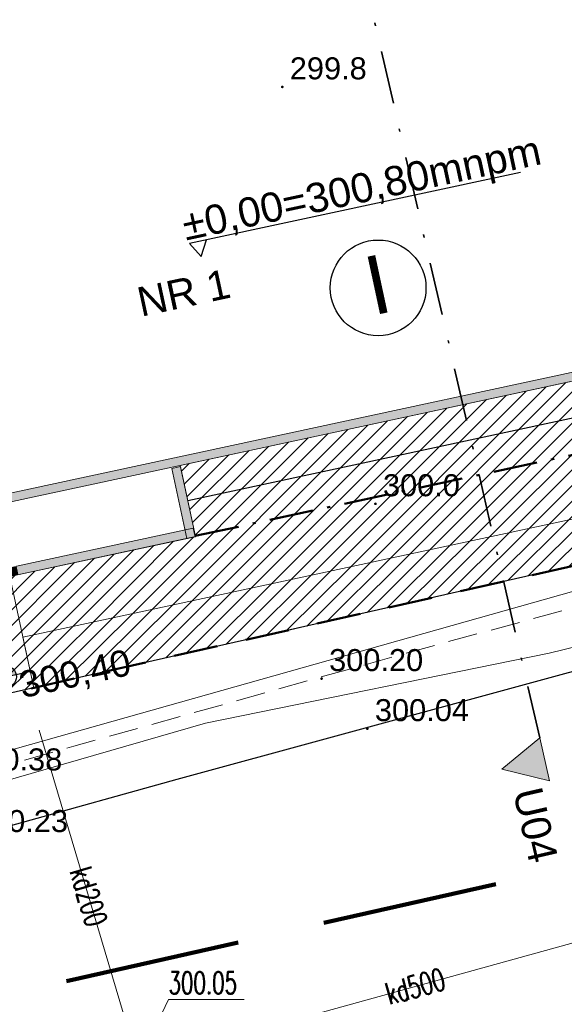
# Model space of a CAD drawing. Header units: metres. Extents: x 6567600 to 13135881, y 5574237 to 11149086.
# Tile 15 of 120: x 6567874 to 6567892, y 5574359 to 5574393. Entities that reach past the tile are written whole.
import ezdxf
from ezdxf.enums import TextEntityAlignment as Align

# ---------------------------------------------------------------- set-up
doc = ezdxf.new("R2010")
doc.units = ezdxf.units.M
for name, pattern in [('zzzxref_260316$0$_MDCP$0$2.0_1.0', [3, 2, -1]), ('zzzxref_260316$0$_MDCP$0$L_0_03', [1, 0.5, -0.5]), ('zzzxref_260316$0$_MDCP$0$L_0_04', [1.5, 1, -0.5]), ('zzzxref_260316$0$PR1183 Chorzów Metalowców V09_TT$0$Kropki i Kreski', [3.6, 1.8, -0.9, 0, -0.9]), ('zzzxref_260316$0$PR1183 Chorzów Metalowców V09_TT$0$Kropki i Kreski 2', [2.5, 1.5, -0.5, 0, -0.5]), ('zzzxref_260316$0$PR1183 Chorzów Metalowców V09_TT$0$Kropki przerywana 1', [2.5, 1.5, -1])]:
    doc.linetypes.add(name, pattern=pattern)
for name, color, linetype, lineweight in [('zzzxref_260316$0$_MDCP$0$EGB_DzialkaEwidencyjna', 7, 'Continuous', 18), ('zzzxref_260316$0$_MDCP$0$EGB_Klasouzytek', 92, 'Continuous', 18), ('zzzxref_260316$0$_MDCP$0$EGB_KonturUzytkuGruntowego', 92, 'Continuous', 18), ('zzzxref_260316$0$_MDCP$0$GES_PrzewodElektroenergetyczny', 1, 'Continuous', 18), ('zzzxref_260316$0$_MDCP$0$GES_Rzedna', 7, 'Continuous', 18), ('zzzxref_260316$0$_MDCP$0$OT_Komunikacja', 7, 'Continuous', 18), ('zzzxref_260316$0$_MDCP$0$OTRN', 7, 'Continuous', 13), ('zzzxref_260316$0$_MDCP$0$OTRS', 7, 'Continuous', 13), ('zzzxref_260316$0$_MDCP$0$OTRS_O', 7, 'Continuous', 20), ('zzzxref_260316$0$_MDCP$0$Z_GRANICE SPRAWDZONE', 100, 'Continuous', 30), ('zzzxref_260316$0$_MDCP$0$Z_ZAKRES', 214, 'Continuous', 90), ('zzzxref_260316$0$_MDCP$1$GES_PrzewodKanalizacyjny', 36, 'Continuous', 18), ('zzzxref_260316$0$_MDCP$1$GES_PrzewodWodociagowy', 5, 'Continuous', 18), ('zzzxref_260316$0$_TT_KAN_S_ZEWN', 34, 'Continuous', 25)]:
    doc.layers.add(name, color=color, linetype=linetype, lineweight=lineweight)
for name, color, linetype in [('zzzxref_260316$0$_MDCP$0$OTRN_O', 7, 'Continuous'), ('zzzxref_260316$0$PR1183 Chorzów Metalowców V09_TT$0$FORMA - Arch 01 - PZT 0 ZAKRES OPRACOWANIA', 7, 'Continuous'), ('zzzxref_260316$0$PR1183 Chorzów Metalowców V09_TT$0$FORMA - Arch 01 - PZT 1 Strefy', 7, 'Continuous'), ('zzzxref_260316$0$PR1183 Chorzów Metalowców V09_TT$0$FORMA - Arch 01 - PZT 2 Budynki', 7, 'Continuous'), ('zzzxref_260316$0$PR1183 Chorzów Metalowców V09_TT$0$FORMA - Arch 01 - PZT-3 Ukształtowanie terenu', 7, 'Continuous'), ('zzzxref_260316$0$PR1183 Chorzów Metalowców V09_TT$0$FORMA - Arch 01 - PZT-3 Zagospodarowanie', 7, 'Continuous'), ('zzzxref_260316$0$PR1183 Chorzów Metalowców V09_TT$0$FORMA - Arch 01 - PZT-5 Opisy ogólne', 7, 'Continuous')]:
    doc.layers.add(name, color=color, linetype=linetype)
doc.styles.add('zzzxref_260316$0$$TD_AUDIT_GENERATED_(9E133)', font='simplex.shx')
doc.styles.add('zzzxref_260316$0$$TD_AUDIT_GENERATED_(9E16A)', font='arial.ttf', dxfattribs={"width": 0.9})
doc.styles.add('zzzxref_260316$0$$TD_AUDIT_GENERATED_(B0E6E)', font='arial.ttf')
pattern_1 = [(45, (0, 1.2501), (-0.265165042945, 0.265165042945), [])]

# ---------------------------------------------------------------- blocks, each defined once
blk = doc.blocks.new('zzzxref_260316$0$_MDCP$0$OTRS')
at = {"layer": 'zzzxref_260316$0$_MDCP$0$OTRS', "color": 0, "lineweight": -3, "const_width": 0.09}
blk.add_lwpolyline([(-0.045, 0, 1), (0.045, 0, 1)], format="xyb", close=True, dxfattribs=at)
at = {"layer": 'zzzxref_260316$0$_MDCP$0$OTRS_O', "color": 0, "style": 'zzzxref_260316$0$$TD_AUDIT_GENERATED_(9E16A)'}
blk.add_attdef('RZEDNA', (0.514, 0.515), '', height=1.5, dxfattribs=at)
blk = doc.blocks.new('zzzxref_260316$0$_MDCP$0$OTRN')
at = {"layer": 'zzzxref_260316$0$_MDCP$0$OTRN', "color": 0, "const_width": 0.09}
blk.add_lwpolyline([(-0.045, 0, 1), (0.045, 0, 1)], format="xyb", close=True, dxfattribs=at)
at = {"layer": 'zzzxref_260316$0$_MDCP$0$OTRN_O', "color": 0, "style": 'zzzxref_260316$0$$TD_AUDIT_GENERATED_(9E16A)'}
blk.add_attdef('RZEDNA', (0.514, 0.515), '', height=1.5, dxfattribs=at)
blk = doc.blocks.new('zzzxref_260316$0$PR1183 Chorzów Metalowców V09_TT$0$Płaszczyzna odcinająca_4', base_point=(6567891.421, 5574366.35))
at = {"layer": 'zzzxref_260316$0$PR1183 Chorzów Metalowców V09_TT$0$FORMA - Arch 01 - PZT-5 Opisy ogólne', "linetype": 'Continuous', "lineweight": 0, "true_color": 0x000000}
blk.add_hatch(color=18, dxfattribs=at).paths.add_polyline_path([(6567891.59, 5574365.619), (6567891.253, 5574367.081), (6567889.96, 5574366.013)])
at = {"layer": 'zzzxref_260316$0$PR1183 Chorzów Metalowców V09_TT$0$FORMA - Arch 01 - PZT-5 Opisy ogólne', "color": 7, "linetype": 'zzzxref_260316$0$PR1183 Chorzów Metalowców V09_TT$0$Kropki i Kreski', "lineweight": 35}
blk.add_line((6567891.253, 5574367.081), (6567848.056, 5574554.486), dxfattribs=at)
at = {"layer": 'zzzxref_260316$0$PR1183 Chorzów Metalowców V09_TT$0$FORMA - Arch 01 - PZT-5 Opisy ogólne', "color": 7, "linetype": 'Continuous', "lineweight": 5, "flags": 128}
blk.add_lwpolyline([(6567891.59, 5574365.619), (6567891.253, 5574367.081), (6567889.96, 5574366.013)], close=True, dxfattribs=at)
at = {"layer": 'zzzxref_260316$0$PR1183 Chorzów Metalowców V09_TT$0$FORMA - Arch 01 - PZT-5 Opisy ogólne', "color": 7, "lineweight": 5, "insert": (6567890.9, 5574362.748), "char_height": 1, "attachment_point": 9, "rotation": 282.98, "style": 'zzzxref_260316$0$$TD_AUDIT_GENERATED_(B0E6E)'}
blk.add_mtext('\\A1;{\\pqr;\\pt0;\\fArial|b0|i0|c238|p0;\\W1.000000;U04}', dxfattribs=at)
blk = doc.blocks.new('zzzxref_260316$0$PR1183 Chorzów Metalowców V09_TT$0$Koty wysokościowe_58', base_point=(6567873.049, 5574369.164))
at = {"layer": 'zzzxref_260316$0$PR1183 Chorzów Metalowców V09_TT$0$FORMA - Arch 01 - PZT-3 Ukształtowanie terenu', "linetype": 'Continuous', "lineweight": 25}
for points in [[(6567873.049, 5574369.164), (6567873.416, 5574369.242), (6567873.358, 5574369.377), (6567873.253, 5574369.479), (6567873.117, 5574369.532), (6567872.971, 5574369.53)], [(6567873.049, 5574369.164), (6567872.683, 5574369.085), (6567872.741, 5574368.95), (6567872.846, 5574368.849), (6567872.982, 5574368.795), (6567873.128, 5574368.797)]]:
    blk.add_hatch(color=6, dxfattribs=at).paths.add_polyline_path(points)
at = {"layer": 'zzzxref_260316$0$PR1183 Chorzów Metalowców V09_TT$0$FORMA - Arch 01 - PZT-3 Ukształtowanie terenu', "color": 6, "linetype": 'Continuous', "lineweight": 25}
for p, q in [((6567873.207, 5574368.43), (6567872.892, 5574369.897)), ((6567872.316, 5574369.006), (6567873.783, 5574369.321))]:
    blk.add_line(p, q, dxfattribs=at)
blk.add_circle((6567873.049, 5574369.164), 0.375, dxfattribs=at)
at = {"layer": 'zzzxref_260316$0$PR1183 Chorzów Metalowców V09_TT$0$FORMA - Arch 01 - PZT-3 Ukształtowanie terenu', "color": 6, "lineweight": 25, "insert": (6567873.667, 5574368.268), "char_height": 0.9, "attachment_point": 7, "rotation": 12.1296, "style": 'zzzxref_260316$0$$TD_AUDIT_GENERATED_(B0E6E)'}
blk.add_mtext('\\A1;{\\pql;\\fArial|b0|i0|c238|p0;\\W1.000000;300,40}', dxfattribs=at)
blk = doc.blocks.new('zzzxref_260316$0$PR1183 Chorzów Metalowców V09_TT$0$Ściana_15', base_point=(6567879.51, 5574373.936))
at = {"layer": 'zzzxref_260316$0$PR1183 Chorzów Metalowców V09_TT$0$FORMA - Arch 01 - PZT 2 Budynki', "linetype": 'Continuous', "lineweight": 0, "true_color": 0x000000}
for points in [[(6567873.492, 5574372.643), (6567879.51, 5574373.936), (6567879.447, 5574374.229), (6567873.429, 5574372.936)], [(6567873.136, 5574372.873), (6567873.199, 5574372.58), (6567873.429, 5574372.936)], [(6567873.429, 5574372.936), (6567873.199, 5574372.58), (6567873.492, 5574372.643)]]:
    blk.add_hatch(color=18, dxfattribs=at).paths.add_polyline_path(points)
at = {"layer": 'zzzxref_260316$0$PR1183 Chorzów Metalowców V09_TT$0$FORMA - Arch 01 - PZT 2 Budynki', "color": 7, "linetype": 'Continuous', "lineweight": 18, "flags": 128}
for points in [[(6567879.447, 5574374.229), (6567873.429, 5574372.936)], [(6567879.51, 5574373.936), (6567879.447, 5574374.229)], [(6567873.199, 5574372.58), (6567879.51, 5574373.936)], [(6567873.199, 5574372.58), (6567873.136, 5574372.873)]]:
    blk.add_lwpolyline(points, dxfattribs=at)
blk = doc.blocks.new('zzzxref_260316$0$PR1183 Chorzów Metalowców V09_TT$0$Ściana_14', base_point=(6567879.012, 5574376.325))
at = {"layer": 'zzzxref_260316$0$PR1183 Chorzów Metalowców V09_TT$0$FORMA - Arch 01 - PZT 2 Budynki', "linetype": 'Continuous', "lineweight": 0, "true_color": 0x000000}
blk.add_hatch(color=18, dxfattribs=at).paths.add_polyline_path([(6567878.718, 5574376.262), (6567879.231, 5574373.876), (6567879.525, 5574373.939), (6567879.012, 5574376.325)])
at = {"layer": 'zzzxref_260316$0$PR1183 Chorzów Metalowców V09_TT$0$FORMA - Arch 01 - PZT 2 Budynki', "color": 7, "linetype": 'Continuous', "lineweight": 18, "flags": 128}
for points in [[(6567879.012, 5574376.325), (6567878.718, 5574376.262)], [(6567878.718, 5574376.262), (6567879.231, 5574373.876)], [(6567879.525, 5574373.939), (6567879.012, 5574376.325)], [(6567879.231, 5574373.876), (6567879.525, 5574373.939)]]:
    blk.add_lwpolyline(points, dxfattribs=at)
blk = doc.blocks.new('zzzxref_260316$0$PR1183 Chorzów Metalowców V09_TT$0$Ściana_8', base_point=(6567872.546, 5574374.976))
at = {"layer": 'zzzxref_260316$0$PR1183 Chorzów Metalowców V09_TT$0$FORMA - Arch 01 - PZT 2 Budynki', "linetype": 'Continuous', "lineweight": 0, "true_color": 0x000000}
blk.add_hatch(color=18, dxfattribs=at).paths.add_polyline_path([(6567903.304, 5574381.893), (6567872.776, 5574375.332), (6567872.839, 5574375.039), (6567903.367, 5574381.6)])
at = {"layer": 'zzzxref_260316$0$PR1183 Chorzów Metalowców V09_TT$0$FORMA - Arch 01 - PZT 2 Budynki', "color": 7, "linetype": 'Continuous', "lineweight": 18, "flags": 128}
for points in [[(6567903.304, 5574381.893), (6567872.776, 5574375.332)], [(6567872.971, 5574375.067), (6567903.367, 5574381.6)], [(6567872.546, 5574374.976), (6567872.678, 5574375.004)]]:
    blk.add_lwpolyline(points, dxfattribs=at)
blk = doc.blocks.new('zzzxref_260316')
at = {"layer": 'zzzxref_260316$0$PR1183 Chorzów Metalowców V09_TT$0$FORMA - Arch 01 - PZT 1 Strefy', "linetype": 'Continuous', "lineweight": 0, "true_color": 0x577933}
h = blk.add_hatch(dxfattribs=at)
h.set_pattern_fill('ANSI31', color=77, scale=3, style=0)
h.set_pattern_definition(pattern_1)
h.paths.add_polyline_path([(6567874.014, 5574370.037), (6567903.73, 5574376.76), (6567926.87, 5574389.48), (6567941.769, 5574411.258), (6567945.87, 5574426.93), (6567946.274, 5574439.041), (6567944.961, 5574439.568), (6567943.09, 5574448.275), (6567939.696, 5574459.298), (6567938.856, 5574458.437), (6567945.454, 5574427.738), (6567940.566, 5574426.687), (6567942.208, 5574419.044, -0.198349), (6567940.833, 5574411.513), (6567926.815, 5574391.018), (6567903.433, 5574378.164), (6567873.643, 5574371.762)])
at = {"layer": 'zzzxref_260316$0$PR1183 Chorzów Metalowców V09_TT$0$FORMA - Arch 01 - PZT 1 Strefy', "linetype": 'Continuous', "lineweight": 0, "true_color": 0x606060}
h = blk.add_hatch(dxfattribs=at)
h.set_pattern_fill('ANSI31', color=251, scale=3, style=0)
h.set_pattern_definition(pattern_1)
h.paths.add_polyline_path([(6567871.897, 5574369.582), (6567874.014, 5574370.037), (6567873.643, 5574371.762), (6567903.422, 5574378.162), (6567909.835, 5574381.687), (6567906.331, 5574397.99), (6567901.444, 5574396.94), (6567900.638, 5574400.689, 0.414214), (6567899.925, 5574401.149), (6567899.749, 5574401.111), (6567903.66, 5574382.913), (6567879.003, 5574377.614), (6567879.525, 5574375.189), (6567879.51, 5574375.186), (6567873.199, 5574373.83), (6567872.678, 5574376.254), (6567872.546, 5574376.226), (6567856.579, 5574450.519), (6567867.702, 5574452.91), (6567867.644, 5574453.192), (6567854.542, 5574450.478), (6567857.367, 5574437.331), (6567857.331, 5574437.354), (6567866.955, 5574392.574), (6567867.301, 5574390.966), (6567869.023, 5574382.952), (6567871.013, 5574373.692), (6567871.082, 5574373.375), (6567871.526, 5574371.307)])
at = {"layer": 'zzzxref_260316$0$_MDCP$0$EGB_DzialkaEwidencyjna', "linetype": 'Continuous', "lineweight": 18}
for p, q in [((6567870.09, 5574563.29), (6567937.22, 5574576.21)), ((6567937.22, 5574576.21), (6567953.2, 5574485.85)), ((6567849.51, 5574552.26), (6567921.55, 5574569.11)), ((6567921.55, 5574569.11), (6567849.51, 5574552.26)), ((6567921.55, 5574569.11), (6567946.41, 5574443.1)), ((6567946.41, 5574443.1), (6567921.55, 5574569.11)), ((6567848.19, 5574557.83), (6567870.09, 5574563.29)), ((6567849.51, 5574552.26), (6567848.19, 5574557.83)), ((6567830.11, 5574547.72), (6567849.51, 5574552.26)), ((6567829, 5574518.49), (6567830.11, 5574547.72)), ((6567851.37, 5574441.53), (6567829, 5574518.49)), ((6567953.2, 5574485.85), (6567954.34, 5574479.4)), ((6567954.34, 5574479.4), (6567964.63, 5574421.22)), ((6567946.41, 5574443.1), (6567945.87, 5574426.93)), ((6567945.87, 5574426.93), (6567946.41, 5574443.1)), ((6567857.95, 5574413.39), (6567851.37, 5574441.53)), ((6567945.87, 5574426.93), (6567941.78, 5574411.28)), ((6567941.78, 5574411.28), (6567945.87, 5574426.93)), ((6567964.63, 5574421.22), (6567961.98, 5574385.01)), ((6567864.17, 5574367.81), (6567857.95, 5574413.39)), ((6567941.78, 5574411.28), (6567926.87, 5574389.48)), ((6567926.87, 5574389.48), (6567941.78, 5574411.28)), ((6567926.87, 5574389.48), (6567903.73, 5574376.76)), ((6567903.73, 5574376.76), (6567926.87, 5574389.48)), ((6567961.98, 5574385.01), (6567940.38, 5574379.35)), ((6567940.38, 5574379.35), (6567927.03, 5574350.99)), ((6567903.73, 5574376.76), (6567864.17, 5574367.81)), ((6567864.17, 5574367.81), (6567903.73, 5574376.76)), ((6567869.98, 5574345.11), (6567864.17, 5574367.81)), ((6567921.32, 5574359.06), (6567869.98, 5574345.11)), ((6567923.464, 5574348.631), (6567921.32, 5574359.06)), ((6567927.03, 5574350.99), (6567923.464, 5574348.631))]:
    blk.add_line(p, q, dxfattribs=at)
at = {"layer": 'zzzxref_260316$0$_MDCP$0$EGB_Klasouzytek', "lineweight": 18}
blk.add_lwpolyline([(6567903.73, 5574376.76), (6567864.17, 5574367.81), (6567857.95, 5574413.39), (6567851.37, 5574441.53)], dxfattribs=at)
at = {"layer": 'zzzxref_260316$0$_MDCP$0$EGB_KonturUzytkuGruntowego', "linetype": 'zzzxref_260316$0$_MDCP$0$L_0_03', "lineweight": 18, "flags": 128}
blk.add_lwpolyline([(6567903.73, 5574376.76), (6567864.17, 5574367.81), (6567862.49, 5574380.1), (6567857.95, 5574413.39), (6567851.37, 5574441.53), (6567829, 5574518.49), (6567830.11, 5574547.72)], dxfattribs=at)
at = {"layer": 'zzzxref_260316$0$_MDCP$0$GES_PrzewodElektroenergetyczny', "color": 1, "linetype": 'Continuous', "lineweight": 18, "flags": 128}
blk.add_lwpolyline([(6567865.43, 5574365.71), (6567866.05, 5574365.89), (6567896.56, 5574374.5), (6567904.27, 5574376.45), (6567911.08, 5574378.87), (6567917.57, 5574382.21), (6567923.68, 5574386.39), (6567927.96, 5574390.03), (6567932.71, 5574394.95), (6567937.44, 5574401.32), (6567941.37, 5574408.93), (6567944.03, 5574416.87), (6567946.43, 5574428.12), (6567947.07, 5574438.02), (6567946.76, 5574445.07), (6567943.54, 5574465.05), (6567937.11, 5574496.16), (6567934.67, 5574502.03), (6567928.51, 5574535.24), (6567922.19, 5574569.25)], dxfattribs=at)
at = {"layer": 'zzzxref_260316$0$_MDCP$0$GES_Rzedna', "color": 7, "linetype": 'Continuous', "lineweight": 13, "flags": 128}
blk.add_lwpolyline([(6567881.186, 5574359.416), (6567878.608, 5574359.416), (6567877.57, 5574357.25)], dxfattribs=at)
at = {"layer": 'zzzxref_260316$0$_MDCP$0$OT_Komunikacja', "color": 7, "linetype": 'Continuous', "lineweight": 25, "flags": 128}
blk.add_lwpolyline([(6567934.465, 5574393.243), (6567932.327, 5574390.844), (6567928.971, 5574387.543), (6567926.768, 5574385.598), (6567925.032, 5574384.195), (6567923.337, 5574382.935), (6567920.797, 5574381.179), (6567917.606, 5574379.366), (6567914.527, 5574377.737), (6567911.816, 5574376.502), (6567909.558, 5574375.579), (6567907.269, 5574374.816), (6567903.606, 5574373.672), (6567899.382, 5574372.528), (6567894.891, 5574371.274), (6567878.894, 5574366.917), (6567867.949, 5574363.87)], dxfattribs=at)
at = {"layer": 'zzzxref_260316$0$_MDCP$0$OT_Komunikacja', "color": 7, "linetype": 'zzzxref_260316$0$_MDCP$0$L_0_04', "lineweight": 18, "flags": 128}
blk.add_lwpolyline([(6567947.515, 5574455.698), (6567948.396, 5574450.424), (6567948.648, 5574448.732), (6567948.975, 5574446.476), (6567949.265, 5574444.281), (6567949.478, 5574440.508), (6567949.478, 5574438.827), (6567949.548, 5574436.345), (6567949.466, 5574434.494), (6567949.331, 5574431.506), (6567949.013, 5574428.567), (6567948.397, 5574424.452), (6567947.845, 5574421.592), (6567946.958, 5574417.848), (6567946.194, 5574415.206), (6567944.955, 5574411.463), (6567944.22, 5574409.565), (6567943.335, 5574407.431), (6567941.896, 5574404.446), (6567940.723, 5574402.331), (6567939.781, 5574400.677), (6567938.516, 5574398.665), (6567936.744, 5574396.084), (6567934.465, 5574393.243), (6567932.327, 5574390.844), (6567928.971, 5574387.543), (6567926.7, 5574385.54), (6567925.032, 5574384.195), (6567923.337, 5574382.935), (6567920.797, 5574381.179), (6567917.606, 5574379.366), (6567914.527, 5574377.737), (6567911.816, 5574376.502), (6567909.558, 5574375.579), (6567907.269, 5574374.816), (6567903.606, 5574373.672), (6567899.382, 5574372.528), (6567894.891, 5574371.274), (6567878.894, 5574366.917), (6567867.949, 5574363.87), (6567863.154, 5574362.61), (6567857.11, 5574361.35), (6567856.863, 5574364.456), (6567856.582, 5574368.039), (6567856.09, 5574372.83), (6567857, 5574372.9), (6567856.31, 5574378.9), (6567855.79, 5574382.87), (6567855.18, 5574386.83), (6567854.51, 5574390.76), (6567853.78, 5574394.71), (6567853.05, 5574398.63), (6567852.19, 5574402.6), (6567849.76, 5574413.26), (6567849.89, 5574414.22), (6567851.83, 5574414.67), (6567851.37, 5574416.66), (6567854.58, 5574417.42), (6567850.88, 5574432.39), (6567845.96, 5574431.22), (6567840.92, 5574450.67), (6567838.96, 5574456.25), (6567831.07, 5574490.06), (6567830.27, 5574495.98), (6567829, 5574501.83), (6567827.92, 5574506.7), (6567826.86, 5574511.56), (6567826.08, 5574515.52), (6567825.4, 5574519.47), (6567824.95, 5574522.44), (6567824.5, 5574526.43), (6567824.25, 5574529.43), (6567824.08, 5574532.42), (6567824.01, 5574536.4), (6567824.25, 5574539.41), (6567825.44, 5574545.29), (6567826.09, 5574547.18), (6567826.92, 5574548.98), (6567827.87, 5574550.71), (6567829, 5574552.37), (6567849.24, 5574556.86), (6567847.84, 5574562.43), (6567850.42, 5574563.07), (6567851, 5574562.82), (6567857.08, 5574558.64), (6567878.36, 5574563.51), (6567907.32, 5574570.28), (6567907.73, 5574567.88), (6567878.94, 5574561.2), (6567857.62, 5574556.33), (6567833.07, 5574550.68), (6567832.17, 5574550.48), (6567830.79, 5574549.8), (6567829.67, 5574548.79), (6567828.68, 5574547.02), (6567827.68, 5574544.22), (6567827.06, 5574541.37), (6567826.61, 5574538.33), (6567826.47, 5574535.3), (6567826.62, 5574531.27), (6567826.93, 5574527.32), (6567827.29, 5574523.8), (6567827.81, 5574520.34), (6567828.64, 5574515.44), (6567829.22, 5574512.47), (6567831.34, 5574502.7), (6567832, 5574502.04), (6567832.86, 5574501.86), (6567835.48, 5574490.39), (6567838.69, 5574476.72), (6567840.94, 5574477.22), (6567842.1, 5574472.29), (6567839.84, 5574471.76), (6567843.24, 5574457.14), (6567846.41, 5574443.89), (6567846.82, 5574442.27), (6567847.04, 5574441.61), (6567847.42, 5574441.08), (6567847.97, 5574440.71), (6567848.63, 5574440.56), (6567849.32, 5574440.61), (6567851.19, 5574441.04), (6567854.02, 5574429.39), (6567857.72, 5574414.07), (6567855.38, 5574413.53), (6567854.43, 5574412.7), (6567853.63, 5574411.68), (6567853.17, 5574410.72), (6567853.12, 5574409.71), (6567854.26, 5574404.84), (6567855.51, 5574399), (6567857.01, 5574391.2), (6567857.79, 5574386.18), (6567858.35, 5574382.21), (6567859.02, 5574377.27), (6567859.909, 5574368.887), (6567860.055, 5574367.78), (6567860.402, 5574366.895), (6567861.348, 5574365.757), (6567862.743, 5574365.112), (6567863.812, 5574364.983), (6567864.873, 5574365.082), (6567875.385, 5574368.045), (6567887.169, 5574371.344), (6567894.86, 5574373.433), (6567904.193, 5574375.979), (6567909.986, 5574377.842), (6567913.714, 5574379.575), (6567916.29, 5574380.93), (6567919.833, 5574382.929), (6567921.94, 5574384.465), (6567924.837, 5574386.597), (6567926.974, 5574388.488), (6567928.91, 5574390.273), (6567932.797, 5574394.443), (6567936.263, 5574399.014), (6567938.789, 5574403.047), (6567940.719, 5574406.619), (6567942.6, 5574410.97), (6567944.237, 5574415.951), (6567945.095, 5574418.932), (6567946.005, 5574422.667), (6567946.916, 5574428.255), (6567947.357, 5574433.537), (6567947.446, 5574438.626), (6567947.184, 5574444.294), (6567946.685, 5574448.233), (6567946.054, 5574452.175), (6567945.029, 5574458.386), (6567942.856, 5574469.729), (6567945.871, 5574465.435)], close=True, dxfattribs=at)
at = {"layer": 'zzzxref_260316$0$_MDCP$0$Z_GRANICE SPRAWDZONE', "linetype": 'ByBlock', "flags": 128}
blk.add_lwpolyline([(6567830.11, 5574547.72), (6567849.531, 5574552.262), (6567921.55, 5574569.11), (6567946.41, 5574443.1), (6567945.87, 5574426.93), (6567941.769, 5574411.258), (6567926.87, 5574389.48), (6567903.73, 5574376.76), (6567864.17, 5574367.81), (6567857.95, 5574413.39), (6567851.37, 5574441.53), (6567829, 5574518.49), (6567830.11, 5574547.72)], dxfattribs=at)
at = {"layer": 'zzzxref_260316$0$_MDCP$0$Z_ZAKRES', "linetype": 'zzzxref_260316$0$_MDCP$0$2.0_1.0', "lineweight": 140, "ltscale": 3}
blk.add_lwpolyline([(6567820.407, 5574555.719), (6567847.232, 5574561.997), (6567929.356, 5574581.206), (6567956.443, 5574443.911), (6567955.827, 5574425.481), (6567951.015, 5574407.07), (6567933.777, 5574381.866), (6567907.312, 5574367.318), (6567855.739, 5574355.65), (6567852.582, 5574378.747), (6567848.105, 5574411.572), (6567841.693, 5574438.994), (6567818.946, 5574517.253)], close=True, dxfattribs=at)
at = {"layer": 'zzzxref_260316$0$_MDCP$1$GES_PrzewodKanalizacyjny', "color": 36, "linetype": 'Continuous', "lineweight": 18, "flags": 128}
for points in [[(6567874.201, 5574368.59), (6567877.57, 5574357.25)], [(6567877.57, 5574357.25), (6567896.46, 5574362.471)]]:
    blk.add_lwpolyline(points, dxfattribs=at)
at = {"layer": 'zzzxref_260316$0$_MDCP$1$GES_PrzewodWodociagowy', "color": 5, "linetype": 'Continuous', "lineweight": 18, "flags": 128}
for points in [[(6567891.58, 5574371.22), (6567903.6, 5574374.16), (6567920.8, 5574381.71), (6567923.69, 5574383.53), (6567926.2, 5574385.12), (6567936.27, 5574396.34)], [(6567864.76, 5574364.5), (6567865.26, 5574364.62), (6567879.87, 5574368.83), (6567891.58, 5574371.22)]]:
    blk.add_lwpolyline(points, dxfattribs=at)
at = {"layer": 'zzzxref_260316$0$_TT_KAN_S_ZEWN'}
blk.add_lwpolyline([(6567909.655, 5574382.933), (6567879.264, 5574376.402)], dxfattribs=at)
at = {"layer": 'zzzxref_260316$0$PR1183 Chorzów Metalowców V09_TT$0$FORMA - Arch 01 - PZT 0 ZAKRES OPRACOWANIA', "color": 1, "linetype": 'zzzxref_260316$0$PR1183 Chorzów Metalowców V09_TT$0$Kropki przerywana 1', "lineweight": 50}
blk.add_line((6567864.17, 5574367.81), (6567903.73, 5574376.76), dxfattribs=at)
at = {"layer": 'zzzxref_260316$0$PR1183 Chorzów Metalowców V09_TT$0$FORMA - Arch 01 - PZT 1 Strefy', "color": 9, "linetype": 'Continuous', "lineweight": 13}
for p, q in [((6567903.66, 5574382.913), (6567879.003, 5574377.614)), ((6567873.643, 5574371.762), (6567903.422, 5574378.162)), ((6567879.003, 5574377.614), (6567879.525, 5574375.189)), ((6567879.51, 5574375.186), (6567873.199, 5574373.83)), ((6567879.525, 5574375.189), (6567879.51, 5574375.186)), ((6567874.014, 5574370.037), (6567873.643, 5574371.762)), ((6567871.897, 5574369.582), (6567874.014, 5574370.037))]:
    blk.add_line(p, q, dxfattribs=at)
at = {"layer": 'zzzxref_260316$0$PR1183 Chorzów Metalowców V09_TT$0$FORMA - Arch 01 - PZT 1 Strefy', "color": 254, "linetype": 'Continuous', "lineweight": 0, "true_color": 0xe3cfb5}
for p, q in [((6567879.003, 5574377.614), (6567903.66, 5574382.913)), ((6567879.525, 5574375.189), (6567879.003, 5574377.614)), ((6567873.199, 5574373.83), (6567879.525, 5574375.189))]:
    blk.add_line(p, q, dxfattribs=at)
at = {"layer": 'zzzxref_260316$0$PR1183 Chorzów Metalowców V09_TT$0$FORMA - Arch 01 - PZT 1 Strefy', "color": 71, "linetype": 'Continuous', "lineweight": 13, "true_color": 0xaff266}
for p, q in [((6567903.433, 5574378.164), (6567873.643, 5574371.762)), ((6567874.014, 5574370.037), (6567903.73, 5574376.76)), ((6567873.643, 5574371.762), (6567874.014, 5574370.037))]:
    blk.add_line(p, q, dxfattribs=at)
at = {"layer": 'zzzxref_260316$0$PR1183 Chorzów Metalowców V09_TT$0$FORMA - Arch 01 - PZT 2 Budynki', "color": 7, "linetype": 'Continuous', "lineweight": 25}
for p, q in [((6567890.6, 5574387.6), (6567879.321, 5574385.176)), ((6567879.721, 5574384.734), (6567879.904, 5574385.301)), ((6567879.321, 5574385.176), (6567879.721, 5574384.734))]:
    blk.add_line(p, q, dxfattribs=at)
at = {"layer": 'zzzxref_260316$0$PR1183 Chorzów Metalowców V09_TT$0$FORMA - Arch 01 - PZT 2 Budynki', "color": 7, "linetype": 'zzzxref_260316$0$PR1183 Chorzów Metalowców V09_TT$0$Kropki i Kreski 2', "lineweight": 50}
blk.add_line((6567879.52, 5574375.211), (6567907.55, 5574381.236), dxfattribs=at)
at = {"layer": 'zzzxref_260316$0$PR1183 Chorzów Metalowców V09_TT$0$FORMA - Arch 01 - PZT 2 Budynki', "color": 7, "linetype": 'Continuous', "lineweight": 25}
blk.add_circle((6567885.748, 5574383.664), 1.631, dxfattribs=at)
at = {"layer": 'zzzxref_260316$0$PR1183 Chorzów Metalowców V09_TT$0$FORMA - Arch 01 - PZT-3 Zagospodarowanie', "color": 7, "linetype": 'Continuous', "lineweight": 18}
for p, q in [((6567873.643, 5574371.762), (6567903.433, 5574378.164)), ((6567873.199, 5574373.83), (6567874.014, 5574370.037))]:
    blk.add_line(p, q, dxfattribs=at)
at = {"layer": 'zzzxref_260316$0$_MDCP$0$OTRN', "color": 14, "xscale": 0.5, "yscale": 0.5, "zscale": 0.5}
for p, values in [((6567882.482, 5574390.512, 299.838), {'RZEDNA': '299.8'}), ((6567885.656, 5574376.306, 299.968), {'RZEDNA': '300.0'})]:
    blk.add_blockref('zzzxref_260316$0$_MDCP$0$OTRN', p, dxfattribs=at).add_auto_attribs(values)
at = {"layer": 'zzzxref_260316$0$_MDCP$0$OTRS', "xscale": 0.5, "yscale": 0.5, "zscale": 0.5}
for p, values in [((6567883.822, 5574370.348, 300.195), {'RZEDNA': '300.20'}), ((6567885.381, 5574368.642, 300.038), {'RZEDNA': '300.04'}), ((6567871.525, 5574366.963, 300.383), {'RZEDNA': '300.38'}), ((6567871.721, 5574364.863, 300.229), {'RZEDNA': '300.23'})]:
    blk.add_blockref('zzzxref_260316$0$_MDCP$0$OTRS', p, dxfattribs=at).add_auto_attribs(values)
at = {"layer": 'zzzxref_260316$0$PR1183 Chorzów Metalowców V09_TT$0$FORMA - Arch 01 - PZT 2 Budynki', "color": 7, "lineweight": 18}
for name, p in [('zzzxref_260316$0$PR1183 Chorzów Metalowców V09_TT$0$Ściana_8', (6567872.546, 5574376.226)), ('zzzxref_260316$0$PR1183 Chorzów Metalowców V09_TT$0$Ściana_14', (6567879.012, 5574377.575)), ('zzzxref_260316$0$PR1183 Chorzów Metalowców V09_TT$0$Ściana_15', (6567879.51, 5574375.186))]:
    blk.add_blockref(name, p, dxfattribs=at)
at = {"layer": 'zzzxref_260316$0$PR1183 Chorzów Metalowców V09_TT$0$FORMA - Arch 01 - PZT-3 Ukształtowanie terenu', "color": 6, "lineweight": 25}
blk.add_blockref('zzzxref_260316$0$PR1183 Chorzów Metalowców V09_TT$0$Koty wysokościowe_58', (6567873.049, 5574370.414), dxfattribs=at)
at = {"layer": 'zzzxref_260316$0$PR1183 Chorzów Metalowców V09_TT$0$FORMA - Arch 01 - PZT-5 Opisy ogólne', "color": 7, "lineweight": 35}
blk.add_blockref('zzzxref_260316$0$PR1183 Chorzów Metalowców V09_TT$0$Płaszczyzna odcinająca_4', (6567891.421, 5574367.6), dxfattribs=at)
at = {"layer": 'zzzxref_260316$0$_MDCP$0$GES_Rzedna', "color": 36, "lineweight": 15, "style": 'zzzxref_260316$0$$TD_AUDIT_GENERATED_(9E133)', "width": 0.66}
blk.add_text('300.05', height=0.75, dxfattribs=at).set_placement((6567878.608, 5574360.354), align=Align.TOP_LEFT)
at = {"layer": 'zzzxref_260316$0$_MDCP$1$GES_PrzewodKanalizacyjny', "color": 36, "lineweight": 15, "style": 'zzzxref_260316$0$$TD_AUDIT_GENERATED_(9E133)', "width": 0.66}
for s, rotation, p in [('kd200', -73.5, (6567875.886, 5574362.92)), ('kd500', -344.5, (6567887.015, 5574359.861))]:
    blk.add_text(s, height=0.75, rotation=rotation, dxfattribs=at).set_placement(p, align=Align.MIDDLE_CENTER)
at = {"layer": 'zzzxref_260316$0$PR1183 Chorzów Metalowców V09_TT$0$FORMA - Arch 01 - PZT 2 Budynki', "color": 7, "linetype": 'Continuous', "lineweight": 25, "attachment_point": 4, "rotation": 12.1296, "style": 'zzzxref_260316$0$$TD_AUDIT_GENERATED_(B0E6E)'}
for s, insert, char_height in [('\\A1;{\\pql;\\fArial|b0|i0|c238|p0;\\W1.000000;±0,00=3\\fArial|b0|i0|c238|p0;\\W1.000000;0\\fArial|b0|i0|c238|p0;\\W1.000000;0,\\fArial|b0|i0|c238|p0;\\W1.000000;8\\fArial|b0|i0|c238|p0;\\W1.000000;0mnpm}', (6567879.123, 5574385.617), 1), ('\\A1;{\\pql;\\fArial|b0|i0|c238|p0;\\W1.000000;I}', (6567885.351, 5574383.695), 2), ('\\A1;{\\pql;\\fArial|b0|i0|c238|p0;\\W1.000000;NR 1}', (6567877.567, 5574383.166), 1)]:
    blk.add_mtext(s, dxfattribs=dict(at, insert=insert, char_height=char_height))

msp = doc.modelspace()

# ---------------------------------------------------------------- block references
at = {"ltscale": 0.5}
msp.add_blockref('zzzxref_260316', (0, 0), dxfattribs=at)

doc.saveas('drawing.dxf')
